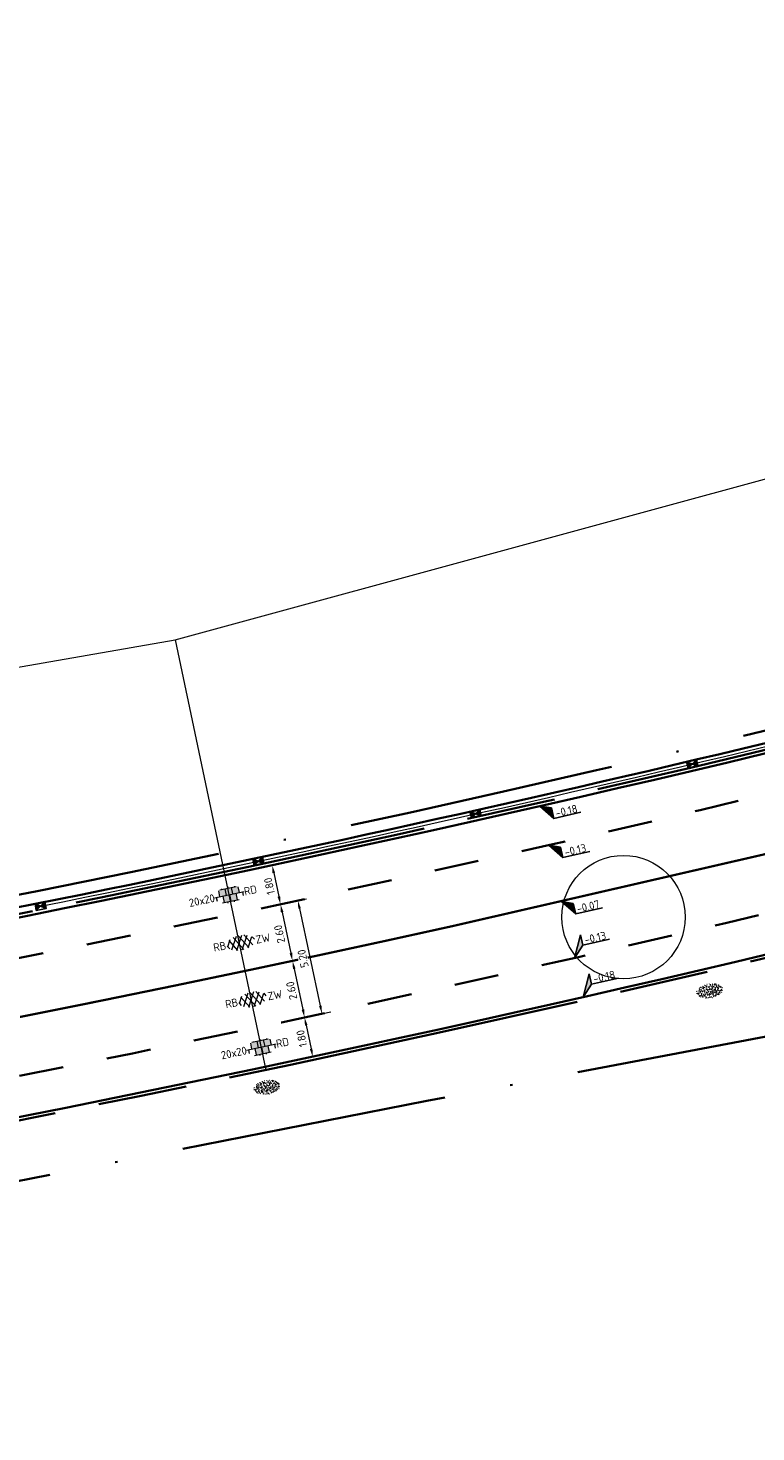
# Model space of a CAD drawing. Header units: metres. Extents: x 0 to 269924, y 0 to 933292.
# Tile 224 of 247: x 135589 to 135622, y 466753 to 466816. Entities that reach past the tile are written whole.
import ezdxf
from ezdxf import colors
from ezdxf.entities.mleader import LeaderData, LeaderLine
from ezdxf.enums import TextEntityAlignment as Align
from ezdxf.math import Vec2, Vec3

# ---------------------------------------------------------------- set-up
doc = ezdxf.new("R2010")
doc.units = ezdxf.units.M
for name, pattern in [('VH-OPSLUITBAND_150X250', [24, 16, -2, 4, -2]), ('VW-1-1_STREEP', [2, 1, -1]), ('XX-HIDDEN', [4, 2, -2]), ('XX-PROJECTGRENS', [18, 12, -3, 0, -3])]:
    doc.linetypes.add(name, pattern=pattern)
for name, color, linetype, lineweight in [('N-CO-VH-MATERIAALGRENS-G', 7, 'XX-HIDDEN', 35), ('N-WE-KG-GRENS_PROJECT-G', 7, 'XX-PROJECTGRENS', 35), ('N-WE-VH-GOOT_BSS-G', 170, 'Continuous', 35), ('N-WE-VH-KANTOPSLUITING_OPSLUITBAND_150X250-G', 150, 'VH-OPSLUITBAND_150X250', 35), ('N-WE-VH-KANTOPSLUITING_VOORKANTBAND-G', 50, 'Continuous', 35), ('N-WE-VH-M', 7, 'Continuous', 18), ('N-WE-VH-VERHARDING-T18', 10, 'Continuous', 18), ('N-WE-VH-VERHARDING_ASFALT-S', 7, 'Continuous', 18), ('N-WE-VH-VERHARDING_TEGEL-S', 7, 'Continuous', 18), ('N-WE-VW-MARKERING_LANGS_STREEP_11_010-G', 7, 'VW-1-1_STREEP', 13), ('N-WE-VW-MARKERING_LANGS_STREEP_DOORGETROKKEN-G', 7, 'Continuous', 13), ('X-XX-AL-HOOGTELABEL-S', 7, 'Continuous', 25)]:
    doc.layers.add(name, color=color, linetype=linetype, lineweight=lineweight)
doc.layers.add('N-WE-GR-GRAS-S', color=7, linetype='Continuous', lineweight=18, true_color=0x00a500)
doc.layers.add('N-WE-RI-HWA_KOLK-S', color=150, linetype='Continuous', lineweight=25, true_color=0x007fff)
doc.layers.add('X-XX-AL-HULPLIJN-G', color=30, linetype='Continuous', lineweight=18, plot=False)
doc.styles.add('NLCS-ISO', font='NLCS-ISO.ttf')
doc.styles.add('NLCS-ISO-M200-T18', font='NLCS-ISO.ttf', dxfattribs={"height": 0.36})
doc.dimstyles.new('NLCS-M200-T18-PIJL_L2_H2', dxfattribs={"dimscale": 0.2, "dimtxt": 2.5, "dimasz": 1.8, "dimexe": 2, "dimexo": 2, "dimgap": 0.7, "dimtad": 1, "dimzin": 0, "dimdsep": 46, "dimtxsty": 'NLCS-ISO-M200-T18', "dimcen": 0, "dimdle": 2, "dimclrd": 256, "dimclre": 256, "dimclrt": 10, "dimazin": 0, "dimtfac": 1, "dimtdec": 3, "dimtofl": 0, "dimtmove": 0, "dimatfit": 3, "dimfxl": 2, "dimfxlon": 1, "dimtfillclr": 256, "dimtolj": 1, "dimtzin": 0, "dimlwd": -1, "dimlwe": -1, "dimarcsym": 0})

# ---------------------------------------------------------------- blocks, each defined once
blk = doc.blocks.new('*U279')
for p, q in [((2.45, 4.81), (0, 0)), ((2.46, 2.41), (2.45, 4.81)), ((0, 0), (2.46, 2.41)), ((8.66, 2.42), (2.46, 2.41))]:
    blk.add_line(p, q)
blk.add_solid([(2.45, 4.81), (0, 0), (2.46, 2.41)])
at = {"style": 'NLCS-ISO'}
blk.add_attdef('...', text='', height=1.8, rotation=0.0982, dxfattribs=at).set_placement((5.56, 2), align=Align.BOTTOM_CENTER)
blk = doc.blocks.new('*U281')
for p, q in [((2.46, -0.97), (0, 0)), ((0, 0), (2.47, -3.37)), ((2.47, -3.37), (2.46, -0.97)), ((8.67, -3.36), (2.47, -3.37))]:
    blk.add_line(p, q)
blk.add_solid([(2.46, -0.97), (0, 0), (2.47, -3.37)])
at = {"style": 'NLCS-ISO'}
blk.add_attdef('...', text='', height=1.8, rotation=0.0982, dxfattribs=at).set_placement((5.57, -3.79), align=Align.BOTTOM_CENTER)
blk = doc.blocks.new('*U282')
for p, q in [((2.46, -1), (0, 0)), ((0, 0), (2.47, -3.4)), ((2.47, -3.4), (2.46, -1)), ((8.67, -3.39), (2.47, -3.4))]:
    blk.add_line(p, q)
blk.add_solid([(2.46, -1), (0, 0), (2.47, -3.4)])
at = {"style": 'NLCS-ISO'}
blk.add_attdef('...', text='', height=1.8, rotation=0.0982, dxfattribs=at).set_placement((5.57, -3.81), align=Align.BOTTOM_CENTER)
blk = doc.blocks.new('SVH-TEGEL_300X300_DIK_LINT_KL-SO')
at = {"true_color": 0xa50000}
h = blk.add_hatch(color=14, dxfattribs=at)
h.dxf.hatch_style = 1
edge = h.paths.add_edge_path()
edge.add_line((-0.75, 1.5), (-1.9, 1.5))
edge.add_ellipse((0, 0), major_axis=(3.39, 0), ratio=0.533267, start_angle=124.0497, end_angle=131.5106)
edge.add_line((-2.25, 1.36), (-2.25, 0))
edge.add_line((-2.25, 0), (-0.75, 0))
edge.add_line((-0.75, 0), (-0.75, 1.5))
h.paths.add_polyline_path([(0.75, 1.5), (-0.75, 1.5), (-0.75, 0), (0.75, 0)])
edge = h.paths.add_edge_path()
edge.add_ellipse((0, 0), major_axis=(3.39, 0), ratio=0.533267, start_angle=48.4894, end_angle=55.9503)
edge.add_line((1.9, 1.5), (0.75, 1.5))
edge.add_line((0.75, 1.5), (0.75, 0))
edge.add_line((0.75, 0), (2.25, 0))
edge.add_line((2.25, 0), (2.25, 1.36))
h.paths.add_polyline_path([(1.5, 0), (0.75, 0), (0, 0), (0, -1.5), (1.5, -1.5)])
h.paths.add_polyline_path([(0, 0), (-0.75, 0), (-1.5, 0), (-1.5, -1.5), (0, -1.5)])
for p, q in [((-2.25, 1.36), (-2.25, 0)), ((-1.9, 1.5), (1.9, 1.5)), ((-1.5, 1.62), (-1.5, 1.5)), ((-0.75, 1.5), (-0.75, 0)), ((0, 1.81), (0, 1.5)), ((0, 0), (0, -1.5)), ((0.75, 1.5), (0.75, 0)), ((1.5, 1.62), (1.5, 1.5)), ((2.25, 1.36), (2.25, 0)), ((-3.39, 0), (3.39, 0)), ((-3, 0), (-3, -0.85)), ((-1.9, -1.5), (1.9, -1.5)), ((-1.5, 0), (-1.5, -1.5)), ((-0.75, -1.5), (-0.75, -1.77)), ((0.75, -1.5), (0.75, -1.77)), ((1.5, 0), (1.5, -1.5)), ((3, 0), (3, -0.85))]:
    blk.add_line(p, q)
at = {"style": 'NLCS-ISO'}
blk.add_attdef('FORMAAT', text='', height=1.8, dxfattribs=at).set_placement((-3.39, 0), align=Align.MIDDLE_RIGHT)
blk.add_attdef('KLEUR', text='', height=1.8, dxfattribs=at).set_placement((3.39, 0), align=Align.MIDDLE_LEFT)
at = {"style": 'NLCS-ISO', "flags": 1}
blk.add_attdef('FUNCTIE', text='', height=1.8, dxfattribs=at).set_placement((0.12, -3.58), align=Align.MIDDLE_CENTER)
blk = doc.blocks.new('SVH-ASFALT_KL-SO')
at = {"ltscale": 0.1}
for p, q in [((-3.32, -0.4), (-2.47, 1.08)), ((-1.25, -1.65), (-2.73, 0.92)), ((-2.51, -1.23), (-0.92, 1.53)), ((0.09, -1.73), (-1.71, 1.38)), ((-1.45, -1.61), (0.37, 1.54)), ((1.26, -1.54), (-0.53, 1.56)), ((-0.24, -1.74), (1.52, 1.29)), ((2.29, -1.09), (0.8, 1.48)), ((1.15, -1.58), (2.49, 0.75)), ((2.91, 0.06), (2.53, 0.71)), ((-2.96, -0.91), (-3.37, -0.2))]:
    blk.add_line(p, q, dxfattribs=at)
at = {"style": 'NLCS-ISO'}
blk.add_attdef('FUNCTIE_VERHARDING', text='', height=1.8, dxfattribs=at).set_placement((-3.62, -0.09), align=Align.MIDDLE_RIGHT)
blk.add_attdef('KLEUR', text='', height=1.8, dxfattribs=at).set_placement((3.17, -0.09), align=Align.MIDDLE_LEFT)
at = {"style": 'NLCS-ISO', "flags": 1}
blk.add_attdef('FUNCTIE', text='', height=1.8, dxfattribs=at).set_placement((0.12, -3.58), align=Align.MIDDLE_CENTER)
blk = doc.blocks.new('*D326')
at = {"layer": 'Defpoints', "color": 0, "transparency": 16777216}
blk.add_point((135600.447, 466778.262), dxfattribs=at)
at = {"layer": 'N-WE-VH-M', "transparency": 16777216}
for p, q in [((135600.447, 466778.262), (135600.056, 466778.178)), ((135600.522, 466777.909), (135600.747, 466776.853)), ((135600.822, 466776.501), (135600.431, 466776.418))]:
    blk.add_line(p, q, dxfattribs=at)
for points in [[(135600.463, 466777.897), (135600.581, 466777.922), (135600.447, 466778.262)], [(135600.688, 466776.841), (135600.806, 466776.866), (135600.822, 466776.501)]]:
    blk.add_solid(points, dxfattribs=at)
at = {"layer": 'N-WE-VH-M', "color": 10, "transparency": 16777216, "insert": (135600.322, 466777.315), "char_height": 0.36, "attachment_point": 5, "rotation": 102.02266, "style": 'NLCS-ISO-M200-T18', "bg_fill": 3, "box_fill_scale": 1.1, "bg_fill_color": 256, "bg_fill_true_color": 13158600, "bg_fill_transparency": 0}
blk.add_mtext('\\A1;1.80', dxfattribs=at)
at = {"layer": 'Defpoints', "color": 0, "transparency": 16777216}
blk.add_point((135600.822, 466776.501), dxfattribs=at)
blk.add_point((135600.822, 466776.501), dxfattribs=at)
blk = doc.blocks.new('*D327')
at = {"layer": 'Defpoints', "color": 0, "transparency": 16777216}
for p in [(135600.822, 466776.501), (135601.364, 466773.958), (135601.364, 466773.958)]:
    blk.add_point(p, dxfattribs=at)
at = {"layer": 'N-WE-VH-M', "transparency": 16777216}
for p, q in [((135600.822, 466776.501), (135600.431, 466776.418)), ((135600.897, 466776.149), (135601.289, 466774.31)), ((135601.364, 466773.958), (135600.972, 466773.875))]:
    blk.add_line(p, q, dxfattribs=at)
for points in [[(135600.838, 466776.136), (135600.956, 466776.161), (135600.822, 466776.501)], [(135601.23, 466774.298), (135601.347, 466774.323), (135601.364, 466773.958)]]:
    blk.add_solid(points, dxfattribs=at)
at = {"layer": 'N-WE-VH-M', "color": 10, "transparency": 16777216, "insert": (135600.78, 466775.163), "char_height": 0.36, "attachment_point": 5, "rotation": 102.02266, "style": 'NLCS-ISO-M200-T18', "bg_fill": 3, "box_fill_scale": 1.1, "bg_fill_color": 256, "bg_fill_true_color": 13158600, "bg_fill_transparency": 0}
blk.add_mtext('\\A1;2.60', dxfattribs=at)
blk = doc.blocks.new('*D328')
at = {"layer": 'Defpoints', "color": 0, "transparency": 16777216}
for p in [(135601.364, 466773.958), (135601.905, 466771.415), (135601.905, 466771.415)]:
    blk.add_point(p, dxfattribs=at)
at = {"layer": 'N-WE-VH-M', "transparency": 16777216}
for p, q in [((135601.364, 466773.958), (135600.972, 466773.875)), ((135601.439, 466773.606), (135601.83, 466771.767)), ((135601.905, 466771.415), (135601.514, 466771.332))]:
    blk.add_line(p, q, dxfattribs=at)
for points in [[(135601.38, 466773.593), (135601.497, 466773.618), (135601.364, 466773.958)], [(135601.772, 466771.755), (135601.889, 466771.78), (135601.905, 466771.415)]]:
    blk.add_solid(points, dxfattribs=at)
at = {"layer": 'N-WE-VH-M', "color": 10, "transparency": 16777216, "insert": (135601.322, 466772.62), "char_height": 0.36, "attachment_point": 5, "rotation": 102.02266, "style": 'NLCS-ISO-M200-T18', "bg_fill": 3, "box_fill_scale": 1.1, "bg_fill_color": 256, "bg_fill_true_color": 13158600, "bg_fill_transparency": 0}
blk.add_mtext('\\A1;2.60', dxfattribs=at)
blk = doc.blocks.new('*D329')
at = {"layer": 'Defpoints', "color": 0, "transparency": 16777216}
blk.add_point((135601.905, 466771.415), dxfattribs=at)
at = {"layer": 'N-WE-VH-M', "transparency": 16777216}
for p, q in [((135601.905, 466771.415), (135601.514, 466771.333)), ((135601.979, 466771.063), (135602.2, 466770.001)), ((135602.273, 466769.649), (135601.882, 466769.567))]:
    blk.add_line(p, q, dxfattribs=at)
for points in [[(135601.92, 466771.05), (135602.037, 466771.075), (135601.905, 466771.415)], [(135602.141, 466769.989), (135602.259, 466770.013), (135602.273, 466769.649)]]:
    blk.add_solid(points, dxfattribs=at)
at = {"layer": 'N-WE-VH-M', "color": 10, "transparency": 16777216, "insert": (135601.776, 466770.467), "char_height": 0.36, "attachment_point": 5, "rotation": 101.77538, "style": 'NLCS-ISO-M200-T18', "bg_fill": 3, "box_fill_scale": 1.1, "bg_fill_color": 256, "bg_fill_true_color": 13158600, "bg_fill_transparency": 0}
blk.add_mtext('\\A1;1.80', dxfattribs=at)
at = {"layer": 'Defpoints', "color": 0, "transparency": 16777216}
blk.add_point((135602.273, 466769.649), dxfattribs=at)
blk.add_point((135602.273, 466769.649), dxfattribs=at)
blk = doc.blocks.new('*D345')
at = {"layer": 'Defpoints', "color": 0, "transparency": 16777216}
for p in [(135600.822, 466776.501), (135601.905, 466771.415), (135602.688, 466771.582)]:
    blk.add_point(p, dxfattribs=at)
at = {"layer": 'N-WE-VH-M', "transparency": 16777216}
for p, q in [((135601.213, 466776.584), (135601.996, 466776.751)), ((135601.68, 466776.316), (135602.613, 466771.934)), ((135602.297, 466771.498), (135603.079, 466771.665))]:
    blk.add_line(p, q, dxfattribs=at)
for points in [[(135601.621, 466776.303), (135601.738, 466776.328), (135601.605, 466776.668)], [(135602.554, 466771.921), (135602.671, 466771.946), (135602.688, 466771.582)]]:
    blk.add_solid(points, dxfattribs=at)
at = {"layer": 'N-WE-VH-M', "color": 10, "transparency": 16777216, "insert": (135601.833, 466774.058), "char_height": 0.36, "attachment_point": 5, "rotation": 102.02266, "style": 'NLCS-ISO-M200-T18', "bg_fill": 3, "box_fill_scale": 1.1, "bg_fill_color": 256, "bg_fill_true_color": 13158600, "bg_fill_transparency": 0}
blk.add_mtext('\\A1;5.20', dxfattribs=at)
blk = doc.blocks.new('N-SRI-KOLK_STRAAT_450X300-SO')
h = blk.add_hatch(color=256)
h.dxf.hatch_style = 1
h.paths.add_polyline_path([(0, 0), (-1.125, 0.75), (-1.125, -0.75)])
h.paths.add_polyline_path([(1.125, -0.75), (1.125, 0.75), (0, 0)])
for p, q in [((-1.125, -0.75), (1.125, 0.75)), ((1.125, -0.75), (-1.125, 0.75))]:
    blk.add_line(p, q)
at = {"flags": 128}
blk.add_lwpolyline([(-1.125, -0.75), (1.125, -0.75), (1.125, 0.75), (-1.125, 0.75)], close=True, dxfattribs=at)
blk = doc.blocks.new('SGR-GRAS_01-SO')
at = {"ltscale": 0.1}
for p, q in [((-1.96, -0.07), (-1.98, 0)), ((-1.93, 0.19), (-1.93, 0.24)), ((-1.89, 0.24), (-1.92, 0.25)), ((-1.67, 0.02), (-1.6, 0.04)), ((-1.6, 0.24), (-1.65, 0.29)), ((-1.53, 0.32), (-1.6, 0.35)), ((-1.45, 0.64), (-1.52, 0.66)), ((-1.52, 0.19), (-1.44, 0.19)), ((-1.47, 0.58), (-1.48, 0.65)), ((-1.43, 0.48), (-1.35, 0.5)), ((-1.36, 0.21), (-1.43, 0.23)), ((-1.42, 0.13), (-1.36, 0.17)), ((-1.38, 0.11), (-1.32, 0.16)), ((-1.37, 0.01), (-1.38, 0.08)), ((-1.33, 0.11), (-1.33, 0.19)), ((-1.3, 0.76), (-1.32, 0.77)), ((-1.28, 0.68), (-1.28, 0.76)), ((-1.17, 0.39), (-1.23, 0.43)), ((-1.17, 0.24), (-1.22, 0.29)), ((-1.15, 0.65), (-1.21, 0.7)), ((-1.11, 0.17), (-1.04, 0.19)), ((-1.03, 0.03), (-1.1, 0.07)), ((-0.94, 0.84), (-1, 0.88)), ((-0.97, 0.51), (-0.92, 0.57)), ((-0.89, 0.5), (-0.97, 0.52)), ((-0.94, 0.19), (-0.87, 0.19)), ((-0.92, 0.42), (-0.86, 0.46)), ((-0.89, 0.81), (-0.82, 0.81)), ((-0.87, 0.66), (-0.89, 0.73)), ((-0.8, 0.06), (-0.88, 0.08)), ((-0.87, 0.62), (-0.8, 0.64)), ((-0.8, 0.47), (-0.87, 0.51)), ((-0.75, 0.24), (-0.8, 0.29)), ((-0.77, 0.09), (-0.79, 0.16)), ((-0.73, 0.65), (-0.78, 0.7)), ((-0.74, 0.03), (-0.73, 0.11)), ((-0.67, 0.11), (-0.73, 0.14)), ((-0.69, 0.61), (-0.68, 0.68)), ((-0.58, 0.92), (-0.64, 0.96)), ((-0.56, 0.92), (-0.51, 0.97)), ((-0.56, 0.32), (-0.48, 0.34)), ((-0.44, 0.55), (-0.51, 0.59)), ((-0.43, 0.78), (-0.5, 0.8)), ((-0.42, 0.71), (-0.36, 0.74)), ((-0.34, 0.35), (-0.41, 0.37)), ((-0.32, 0.24), (-0.38, 0.29)), ((-0.31, 0.19), (-0.37, 0.22)), ((-0.37, 0.19), (-0.29, 0.19)), ((-0.31, 0.65), (-0.36, 0.7)), ((-0.32, 0.81), (-0.24, 0.81)), ((-0.32, 0.77), (-0.24, 0.79)), ((-0.28, 0.73), (-0.29, 0.81)), ((-0.21, 1), (-0.27, 1.03)), ((-0.24, 0.02), (-0.17, 0.04)), ((-0.18, 0.17), (-0.19, 0.24)), ((-0.08, 0.63), (-0.14, 0.67)), ((-0.14, -0.04), (-0.14, 0.03)), ((-0.09, 0.53), (-0.09, 0.6)), ((-0.08, 0.16), (-0.03, 0.21)), ((-0.07, 0.19), (0, 0.23)), ((0.06, 0.27), (-0.01, 0.3)), ((0, 0.47), (0.07, 0.49)), ((0.1, 0.24), (0.05, 0.29)), ((0.13, 0.64), (0.06, 0.66)), ((0.07, 0.99), (0.14, 1.03)), ((0.12, 0.65), (0.07, 0.7)), ((0.22, 0.2), (0.15, 0.22)), ((0.21, 0.19), (0.28, 0.19)), ((0.29, 0.71), (0.22, 0.75)), ((0.24, 0.92), (0.31, 0.94)), ((0.26, 0.81), (0.33, 0.81)), ((0.32, 0.81), (0.3, 0.89)), ((0.31, 0.17), (0.39, 0.19)), ((0.32, 0.57), (0.38, 0.62)), ((0.42, 0.34), (0.36, 0.38)), ((0.42, 0.25), (0.4, 0.32)), ((0.43, 0.48), (0.49, 0.51)), ((0.53, 0.24), (0.47, 0.29)), ((0.54, 0.65), (0.49, 0.7)), ((0.56, -0.02), (0.49, 0.02)), ((0.5, 0.45), (0.51, 0.53)), ((0.59, 0.93), (0.52, 0.94)), ((0.55, 0.62), (0.63, 0.64)), ((0.65, 0.79), (0.58, 0.83)), ((0.68, 0.49), (0.61, 0.51)), ((0.77, 0.05), (0.7, 0.07)), ((0.78, 0.42), (0.72, 0.46)), ((0.78, 0.19), (0.86, 0.19)), ((0.83, 0.81), (0.91, 0.81)), ((0.92, 0.06), (0.85, 0.09)), ((0.87, 0.31), (0.94, 0.33)), ((0.95, 0.24), (0.9, 0.29)), ((0.91, 0.89), (0.91, 0.92)), ((0.97, 0.65), (0.91, 0.7)), ((0.93, 0.76), (0.99, 0.8)), ((1.01, 0.87), (0.95, 0.91)), ((1.01, 0.33), (1, 0.4)), ((1.15, 0.78), (1.08, 0.8)), ((1.15, 0.5), (1.08, 0.54)), ((1.1, 0.38), (1.1, 0.45)), ((1.11, 0.77), (1.18, 0.79)), ((1.24, 0.34), (1.17, 0.36)), ((1.18, 0.01), (1.26, 0.03)), ((1.21, 0.21), (1.26, 0.26)), ((1.28, 0.14), (1.22, 0.17)), ((1.28, 0.25), (1.35, 0.29)), ((1.37, 0.24), (1.32, 0.29)), ((1.39, 0.65), (1.34, 0.7)), ((1.36, 0.19), (1.43, 0.19)), ((1.42, 0.46), (1.5, 0.48)), ((1.51, 0.58), (1.44, 0.62)), ((1.64, 0.21), (1.58, 0.25)), ((1.61, 0.41), (1.59, 0.48)), ((1.69, 0.3), (1.7, 0.37)), ((1.79, 0.19), (1.72, 0.21)), ((1.74, 0.16), (1.81, 0.18)), ((1.8, 0.24), (1.75, 0.29)), ((1.93, 0.19), (1.95, 0.19)), ((-1.92, -0.16), (-1.85, -0.12)), ((-1.82, -0.08), (-1.9, -0.06)), ((-1.76, -0.13), (-1.82, -0.09)), ((-1.78, -0.3), (-1.73, -0.25)), ((-1.62, -0.5), (-1.69, -0.46)), ((-1.63, -0.57), (-1.68, -0.52)), ((-1.61, -0.17), (-1.67, -0.11)), ((-1.57, -0.44), (-1.49, -0.44)), ((-1.54, -0.66), (-1.5, -0.64)), ((-1.4, -0.05), (-1.46, -0.01)), ((-1.38, -0.46), (-1.38, -0.39)), ((-1.35, -0.28), (-1.28, -0.26)), ((-1.27, -0.23), (-1.34, -0.21)), ((-1.26, -0.42), (-1.33, -0.38)), ((-1.27, -0.56), (-1.28, -0.48)), ((-1.21, -0.57), (-1.26, -0.52)), ((-1.18, -0.67), (-1.25, -0.65)), ((-1.19, -0.17), (-1.24, -0.11)), ((-1.13, -0.78), (-1.19, -0.75)), ((-1.06, -0.39), (-1, -0.35)), ((-1.04, -0.58), (-0.97, -0.57)), ((-0.99, -0.44), (-0.92, -0.44)), ((-0.9, -0.34), (-0.96, -0.3)), ((-0.9, -0.65), (-0.84, -0.6)), ((-0.84, -0.94), (-0.85, -0.93)), ((-0.78, -0.57), (-0.84, -0.52)), ((-0.76, -0.7), (-0.83, -0.67)), ((-0.76, -0.17), (-0.82, -0.11)), ((-0.8, -0.13), (-0.73, -0.11)), ((-0.71, -0.38), (-0.79, -0.36)), ((-0.79, -0.54), (-0.78, -0.46)), ((-0.72, -0.89), (-0.65, -0.87)), ((-0.71, -0.9), (-0.64, -0.86)), ((-0.62, -0.82), (-0.7, -0.8)), ((-0.67, -0.48), (-0.69, -0.4)), ((-0.53, -0.26), (-0.6, -0.22)), ((-0.58, -0.99), (-0.59, -0.97)), ((-0.57, -0.1), (-0.5, -0.06)), ((-0.49, -0.25), (-0.44, -0.19)), ((-0.48, -0.44), (-0.41, -0.42)), ((-0.4, -0.63), (-0.46, -0.59)), ((-0.38, -0.98), (-0.43, -0.93)), ((-0.42, -0.44), (-0.34, -0.44)), ((-0.36, -0.57), (-0.41, -0.52)), ((-0.34, -0.17), (-0.39, -0.11)), ((-0.26, -0.99), (-0.33, -0.95)), ((-0.25, -0.09), (-0.32, -0.07)), ((-0.17, -0.18), (-0.24, -0.14)), ((-0.16, -0.53), (-0.23, -0.51)), ((-0.21, -0.61), (-0.15, -0.58)), ((-0.19, -0.62), (-0.19, -0.54)), ((-0.17, -0.74), (-0.1, -0.72)), ((-0.07, -0.97), (-0.14, -0.95)), ((-0.04, -0.55), (-0.1, -0.51)), ((-0.08, -0.4), (-0.09, -0.32)), ((-0.01, -1.01), (0.04, -0.95)), ((0.05, -0.98), (0, -0.93)), ((0.07, -0.57), (0.01, -0.52)), ((0.02, -0.96), (0.01, -0.89)), ((0.08, -0.17), (0.03, -0.11)), ((0.1, -0.91), (0.03, -0.88)), ((0.07, -0.29), (0.14, -0.27)), ((0.19, -0.1), (0.13, -0.06)), ((0.16, -0.44), (0.23, -0.44)), ((0.17, -1.04), (0.22, -1.02)), ((0.31, -0.24), (0.24, -0.22)), ((0.33, -0.47), (0.26, -0.43)), ((0.29, -0.33), (0.35, -0.29)), ((0.4, -0.68), (0.32, -0.66)), ((0.39, -0.6), (0.45, -0.55)), ((0.39, -0.59), (0.46, -0.57)), ((0.4, -0.69), (0.41, -0.62)), ((0.46, -0.83), (0.4, -0.8)), ((0.47, -0.98), (0.42, -0.93)), ((0.49, -0.57), (0.44, -0.52)), ((0.45, -0.12), (0.46, -0.05)), ((0.51, -0.17), (0.45, -0.11)), ((0.52, -0.32), (0.5, -0.24)), ((0.62, -0.88), (0.6, -0.81)), ((0.63, -0.14), (0.7, -0.12)), ((0.69, -0.39), (0.62, -0.35)), ((0.64, -0.84), (0.71, -0.81)), ((0.7, -0.89), (0.77, -0.88)), ((0.73, -0.44), (0.81, -0.44)), ((0.82, -0.76), (0.76, -0.72)), ((0.78, -0.04), (0.85, 0)), ((0.86, -0.39), (0.79, -0.37)), ((0.8, -0.19), (0.85, -0.14)), ((0.86, -0.94), (0.84, -0.93)), ((0.91, -0.57), (0.86, -0.52)), ((0.93, -0.17), (0.88, -0.11)), ((0.95, -0.83), (0.88, -0.81)), ((0.94, -0.44), (1.01, -0.42)), ((1.05, -0.31), (0.99, -0.27)), ((1, -0.77), (1, -0.7)), ((1.05, -0.2), (1.05, -0.12)), ((1.11, -0.24), (1.1, -0.16)), ((1.19, -0.68), (1.12, -0.64)), ((1.14, -0.56), (1.21, -0.52)), ((1.21, -0.8), (1.2, -0.73)), ((1.33, -0.1), (1.26, -0.08)), ((1.26, -0.75), (1.33, -0.73)), ((1.34, -0.57), (1.29, -0.52)), ((1.36, -0.17), (1.3, -0.11)), ((1.31, -0.44), (1.38, -0.44)), ((1.42, -0.23), (1.35, -0.19)), ((1.42, -0.54), (1.35, -0.52)), ((1.55, -0.6), (1.49, -0.56)), ((1.5, -0.29), (1.57, -0.27)), ((1.64, -0.27), (1.65, -0.2)), ((1.64, -0.27), (1.7, -0.23)), ((1.68, -0.55), (1.74, -0.5)), ((1.71, -0.16), (1.69, -0.09)), ((1.78, -0.15), (1.71, -0.11)), ((1.71, -0.52), (1.71, -0.52)), ((1.78, -0.17), (1.73, -0.11)), ((1.88, -0.25), (1.81, -0.23))]:
    blk.add_line(p, q, dxfattribs=at)
at = {"ltscale": 0.1, "style": 'NLCS-ISO'}
blk.add_attdef('TYPE', text='', height=0.5, dxfattribs=at).set_placement((3.47, -0.02), align=Align.MIDDLE_CENTER)

msp = doc.modelspace()

# ---------------------------------------------------------------- linework, layer by layer
at = {"layer": 'N-CO-VH-MATERIAALGRENS-G', "flags": 128}
msp.add_lwpolyline([(135379.44, 466736.988), (135395.569, 466740.229), (135400.074, 466741.075, -0.003741), (135414.839, 466743.735), (135566.391, 466769.869, 0.030327), (135672.254, 466794.812), (135685.535, 466798.804)], format="xyb", dxfattribs=at)
at = {"layer": 'N-WE-VH-GOOT_BSS-G', "flags": 128}
msp.add_lwpolyline([(135585.525, 466775.674, 0.019426), (135653.196, 466791.646)], format="xyb", dxfattribs=at)
at = {"layer": 'N-WE-VH-KANTOPSLUITING_OPSLUITBAND_150X250-G', "flags": 128}
for points in [[(135379.411, 466737.136, 0.034306), (135386.001, 466738.937), (135391.647, 466740.905, -0.037443), (135398.894, 466742.838), (135399.714, 466742.992, -0.003741), (135414.507, 466745.657), (135566.06, 466771.79, 0.030327), (135671.693, 466796.679), (135672.594, 466796.95, 0.070064), (135678.888, 466799.851, -0.070064), (135683.991, 466802.204), (135697.398, 466806.234, -0.070064), (135702.953, 466807.086, 0.070064), (135709.803, 466808.136), (135760.671, 466823.428, -0.017204), (135777.605, 466827.89, 0.044699), (135819.281, 466841.358, -0.010903), (135839.713, 466849.521), (135895.033, 466870.235)], [(135433.075, 466739.624), (135567.606, 466762.823, 0.030327), (135674.313, 466787.964), (135723.314, 466802.695, -0.072339), (135728.965, 466803.536, 0.072339), (135733.279, 466804.177), (135745.729, 466807.92, 0.072339), (135749.681, 466809.763, -0.072339), (135754.859, 466812.179), (135763.291, 466814.713, -0.017204), (135779.62, 466819.016, 0.044699), (135822.841, 466832.983, -0.010903), (135842.904, 466840.999), (135898.224, 466861.713)]]:
    msp.add_lwpolyline(points, format="xyb", dxfattribs=at)
at = {"layer": 'N-WE-VH-KANTOPSLUITING_VOORKANTBAND-G'}
for points in [[(135379.44, 466736.988, 0.034306), (135386.051, 466738.796), (135391.696, 466740.764, -0.037443), (135398.922, 466742.69), (135399.741, 466742.844, -0.003741), (135414.533, 466745.509), (135566.085, 466771.642, 0.030327), (135671.736, 466796.535), (135672.637, 466796.806, 0.070064), (135678.969, 466799.725, -0.070064), (135684.034, 466802.06), (135697.442, 466806.09, -0.070064), (135702.955, 466806.936, 0.070064), (135709.846, 466807.992), (135760.714, 466823.284, -0.017204), (135777.638, 466827.744, 0.044699), (135819.34, 466841.22, -0.010903), (135839.766, 466849.38), (135895.085, 466870.094)], [(135433.049, 466739.772), (135567.581, 466762.97, 0.030327), (135674.27, 466788.108), (135723.271, 466802.839, -0.072339), (135728.965, 466803.686, 0.072339), (135733.236, 466804.321), (135745.685, 466808.063, 0.072339), (135749.598, 466809.889, -0.072339), (135754.816, 466812.322), (135763.247, 466814.857, -0.017204), (135779.586, 466819.162, 0.044699), (135822.782, 466833.121, -0.010903), (135842.852, 466841.139), (135898.171, 466861.853)]]:
    msp.add_lwpolyline(points, format="xyb", dxfattribs=at)
at = {"layer": 'N-WE-VW-MARKERING_LANGS_STREEP_11_010-G', "ltscale": 5, "const_width": 0.1, "flags": 128}
msp.add_lwpolyline([(135599.582, 466773.58, 0.002537), (135608.509, 466775.51)], format="xyb", dxfattribs=at)
at = {"layer": 'N-WE-VW-MARKERING_LANGS_STREEP_DOORGETROKKEN-G', "ltscale": 5, "const_width": 0.1, "flags": 128}
for points in [[(135608.509, 466775.51, 0.012137), (135650.922, 466785.99, 0.012137)], [(135589.107, 466771.437, 0.00297), (135599.582, 466773.58, 0.00297)]]:
    msp.add_lwpolyline(points, format="xyb", dxfattribs=at)
at = {"layer": 'X-XX-AL-HULPLIJN-G'}
for points in [[(135398.959, 466754.644), (135497.573, 466771.233), (135596.09, 466788.39), (135692.572, 466814.681), (135698.382, 466795.357)], [(135596.09, 466788.39), (135600.16, 466769.052)]]:
    msp.add_lwpolyline(points, dxfattribs=at)
at = {"layer": 'X-XX-AL-HULPLIJN-G', "flags": 128}
msp.add_lwpolyline([(135590.032, 466776.414, 0.01815), (135653.242, 466791.503, 0.018457)], format="xyb", dxfattribs=at)
at = {"layer": 'X-XX-AL-HULPLIJN-G'}
msp.add_circle((135616.248, 466775.926), 2.774, dxfattribs=at)

# ---------------------------------------------------------------- block references
at = {"layer": 'N-WE-GR-GRAS-S', "xscale": 0.2999999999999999, "yscale": 0.2999999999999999, "zscale": 0.2999999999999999, "rotation": 10}
for p in [(135620.128, 466772.608), (135600.224, 466768.276)]:
    msp.add_blockref('SGR-GRAS_01-SO', p, dxfattribs=at)
at = {"layer": 'N-WE-RI-HWA_KOLK-S', "xscale": 0.2000000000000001, "yscale": 0.2000000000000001, "zscale": 0.2000000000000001}
for p, rotation in [((135619.341, 466782.808), 13.26579880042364), ((135609.596, 466780.567), 12.62590531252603), ((135599.826, 466778.436), 11.98601182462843), ((135590.032, 466776.414), 11.34611833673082)]:
    msp.add_blockref('N-SRI-KOLK_STRAAT_450X300-SO', p, dxfattribs=dict(at, rotation=rotation))
at = {"layer": 'N-WE-VH-VERHARDING_ASFALT-S'}
ref = msp.add_blockref('SVH-ASFALT_KL-SO', (135599.081, 466774.803), dxfattribs=dict(at, xscale=0.1999999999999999, yscale=0.1999999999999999, zscale=0.1999999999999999, rotation=11.89156569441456))
ref.add_attrib('FUNCTIE_VERHARDING', 'RB', dxfattribs={"layer": '0', "height": 0.36, "rotation": 10.52646, "style": 'NLCS-ISO'}).set_placement((135598.372, 466774.654), align=Align.MIDDLE_RIGHT)
ref.add_attrib('KLEUR', 'ZW', dxfattribs={"layer": '0', "height": 0.36, "rotation": 10.52646, "style": 'NLCS-ISO'}).set_placement((135599.707, 466774.902), align=Align.MIDDLE_LEFT)
ref = msp.add_blockref('SVH-ASFALT_KL-SO', (135599.617, 466772.259), dxfattribs=dict(at, xscale=0.1999999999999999, yscale=0.1999999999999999, zscale=0.1999999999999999, rotation=11.89156569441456))
ref.add_attrib('FUNCTIE_VERHARDING', 'RB', dxfattribs={"layer": '0', "height": 0.36, "rotation": 10.52646, "style": 'NLCS-ISO'}).set_placement((135598.908, 466772.11), align=Align.MIDDLE_RIGHT)
ref.add_attrib('KLEUR', 'ZW', dxfattribs={"layer": '0', "height": 0.36, "rotation": 10.52646, "style": 'NLCS-ISO'}).set_placement((135600.243, 466772.358), align=Align.MIDDLE_LEFT)
at = {"layer": 'X-XX-AL-HOOGTELABEL-S', "xscale": 0.2000000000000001, "yscale": 0.2000000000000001, "zscale": 0.2000000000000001, "rotation": 12.71330395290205}
for name, p, values in [('*U281', (135612.49, 466780.913), {'...': '-0.18'}), ('*U282', (135612.889, 466779.158), {'...': '-0.13'}), ('*U282', (135613.466, 466776.623), {'...': '-0.07'}), ('*U279', (135614.042, 466774.087), {'...': '-0.13'}), ('*U279', (135614.441, 466772.332), {'...': '-0.18'})]:
    msp.add_blockref(name, p, dxfattribs=at).add_auto_attribs(values)

# ---------------------------------------------------------------- leaders
at = {"layer": 'N-WE-VH-VERHARDING-T18'}
ml = msp.add_multileader_mtext('Standard', dxfattribs=at)
ml.set_content('', color=256, style='NLCS-ISO-M200-T18')
ml.set_leader_properties(color=256, linetype='ByLayer', lineweight=-1)
ml.build(insert=Vec2(0, 0))
ml.multileader.update_dxf_attribs({"has_dogleg": 0, "text_left_attachment_type": 5, "text_right_attachment_type": 5, "dogleg_length": 0.36, "arrow_head_size": 0.36})
ctx = ml.context
ctx.base_point, ctx.char_height, ctx.arrow_head_size, ctx.landing_gap_size, ctx.plane_origin = Vec3(135697.392, 466805.766), 0.36, 0.36, 0.18, Vec3(135695.697, 466805.189)
ctx.left_attachment, ctx.right_attachment = 5, 5
notes = []
notes.append((ctx, [(0, (0, 0, 0), (0, 0), (1, 0), 1, [])]))
ctx.mtext.insert, ctx.mtext.rotation, ctx.mtext.flow_direction = Vec3(135697.572, 466806.126), -0.147529, 5
for ctx, leaders in notes:
    for number, flags, end, landing, length, lines in leaders:
        leader = LeaderData()
        leader.index, (leader.has_last_leader_line, leader.has_dogleg_vector, leader.attachment_direction) = number, flags
        leader.last_leader_point, leader.dogleg_vector, leader.dogleg_length = Vec3(end), Vec3(landing), length
        for number, points, colour, breaks in lines:
            line = LeaderLine()
            line.index, line.vertices, line.color, line.breaks = number, Vec3.list(points), colors.encode_raw_color(colour), breaks
            leader.lines.append(line)
        ctx.leaders.append(leader)

# ---------------------------------------------------------------- next in the draw order: dimensions: what is measured, and where the dimension line sits
at = {"layer": 'N-WE-VH-M'}
dim = msp.add_aligned_dim(p1=(135600.447, 466778.262), p2=(135600.822, 466776.501), distance=0, dimstyle='NLCS-M200-T18-PIJL_L2_H2', override={"dimtfill": 1}, dxfattribs=at)
dim.commit()
dim.dimension.update_dxf_attribs({"geometry": '*D326', "text_midpoint": (135600.322, 466777.315)})

# ---------------------------------------------------------------- next in the draw order: block references
at = {"layer": 'N-WE-VH-VERHARDING_TEGEL-S', "xscale": 0.2, "yscale": 0.2, "zscale": 0.2, "rotation": 11.88470834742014}
msp.add_blockref('SVH-TEGEL_300X300_DIK_LINT_KL-SO', (135598.523, 466776.934), dxfattribs=at).add_auto_attribs({'FORMAAT': '20x20', 'KLEUR': 'RD'})

# ---------------------------------------------------------------- next in the draw order: dimensions: what is measured, and where the dimension line sits
at = {"layer": 'N-WE-VH-M'}
dim = msp.add_aligned_dim(p1=(135600.822, 466776.501), p2=(135601.364, 466773.958), distance=0, dimstyle='NLCS-M200-T18-PIJL_L2_H2', override={"dimtfill": 1}, dxfattribs=at)
dim.commit()
dim.dimension.update_dxf_attribs({"geometry": '*D327', "text_midpoint": (135600.78, 466775.163)})

# ---------------------------------------------------------------- next in the draw order: dimensions: what is measured, and where the dimension line sits
dim = msp.add_aligned_dim(p1=(135601.364, 466773.958), p2=(135601.905, 466771.415), distance=0, dimstyle='NLCS-M200-T18-PIJL_L2_H2', override={"dimtfill": 1}, dxfattribs=at)
dim.commit()
dim.dimension.update_dxf_attribs({"geometry": '*D328', "text_midpoint": (135601.322, 466772.62)})

# ---------------------------------------------------------------- next in the draw order: dimensions: what is measured, and where the dimension line sits
dim = msp.add_aligned_dim(p1=(135601.905, 466771.415), p2=(135602.273, 466769.649), distance=0, dimstyle='NLCS-M200-T18-PIJL_L2_H2', override={"dimtfill": 1}, dxfattribs=at)
dim.commit()
dim.dimension.update_dxf_attribs({"geometry": '*D329', "text_midpoint": (135601.776, 466770.467)})

# ---------------------------------------------------------------- next in the draw order: block references
at = {"layer": 'N-WE-VH-VERHARDING_TEGEL-S', "xscale": 0.2, "yscale": 0.2, "zscale": 0.2, "rotation": 11.88470834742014}
msp.add_blockref('SVH-TEGEL_300X300_DIK_LINT_KL-SO', (135599.964, 466770.084), dxfattribs=at).add_auto_attribs({'FORMAAT': '20x20', 'KLEUR': 'RD'})

# ---------------------------------------------------------------- next in the draw order: dimensions: what is measured, and where the dimension line sits
at = {"layer": 'N-WE-VH-M'}
dim = msp.add_linear_dim(base=(135602.688, 466771.582), p1=(135600.822, 466776.501), p2=(135601.905, 466771.415), angle=282.02266, dimstyle='NLCS-M200-T18-PIJL_L2_H2', override={"dimtfill": 1}, dxfattribs=at)
dim.commit()
dim.dimension.update_dxf_attribs({"geometry": '*D345', "text_midpoint": (135602.146, 466774.125), "dimtype": 161})

# ---------------------------------------------------------------- next in the draw order: linework, layer by layer
at = {"layer": 'N-CO-VH-MATERIAALGRENS-G', "flags": 128}
msp.add_lwpolyline([(135419.641, 466739.286), (135567.275, 466764.744, 0.030327), (135673.751, 466789.832), (135732.3, 466807.433)], format="xyb", dxfattribs=at)
at = {"layer": 'N-WE-KG-GRENS_PROJECT-G', "flags": 128}
msp.add_lwpolyline([(133942.152, 466524.013), (133955.533, 466522.507), (133956.145, 466521.626), (133962.811, 466521.355), (133963.543, 466522.67), (133965.054, 466522.563), (133965.551, 466521.193), (133981.5, 466520.334), (133981.565, 466520.896), (133982.028, 466520.86), (133994.134, 466520.33), (133994.151, 466519.671), (134009.067, 466519.478), (134013.911, 466519.512), (134027.732, 466519.636), (134028.693, 466519.554), (134034.796, 466519.611), (134050.86, 466519.659), (134068.501, 466520.152), (134071.254, 466520.237), (134077.26, 466520.692), (134094.041, 466522.635), (134101.385, 466523.282), (134101.428, 466523.91), (134128.995, 466527.092), (134141.938, 466528.627), (134148.421, 466529.392), (134148.476, 466529.087), (134157.108, 466530.24), (134157.762, 466530.339), (134157.953, 466529.076), (134163.706, 466529.946), (134172.69, 466531.055), (134201.838, 466535.069), (134202.197, 466534.878), (134203.304, 466535.042), (134208.161, 466535.722), (134214.682, 466536.673), (134215.15, 466536.846), (134235.766, 466539.754), (134239.587, 466540.449), (134251.117, 466542.218), (134251.536, 466542.09), (134264.479, 466543.833), (134264.487, 466544.317), (134273.56, 466545.641), (134273.608, 466545.287), (134285.679, 466546.863), (134299.118, 466548.971), (134309.192, 466550.345), (134329.805, 466553.659), (134341.526, 466555.206), (134346.97, 466556.112), (134351.977, 466556.025), (134358.949, 466556.887), (134359.186, 466557.313), (134365.426, 466557.917), (134389.225, 466560.758), (134395.395, 466561.519), (134400.633, 466562.019), (134418.638, 466563.907), (134426.404, 466566.343), (134432.472, 466567.14), (134437.532, 466567.422), (134444.848, 466568.25), (134448.277, 466568.388), (134484.594, 466572.762), (134486.539, 466572.966), (134490.599, 466573.546), (134498.499, 466574.536), (134514.318, 466576.701), (134542.397, 466581.367), (134546.702, 466582.122), (134551.593, 466582.441), (134551.871, 466583.179), (134557.906, 466584.406), (134558.276, 466584.115), (134567.36, 466586.004), (134582.717, 466588.715), (134583.108, 466588.972), (134590.444, 466590.398), (134630.038, 466598.271), (134633.264, 466598.923), (134632.087, 466604.993), (134646.051, 466607.537), (134647.414, 466607.429), (134666.972, 466611.405), (134675.342, 466617.463), (134674.819, 466607.593), (134696.995, 466610.537), (134702.172, 466611.327), (134706.525, 466612.071), (134709.085, 466612.323), (134712.087, 466612.776), (134715, 466613.203), (134716.349, 466613.229), (134723.364, 466613.968), (134738.981, 466616.639), (134746.062, 466617.28), (134746.09, 466616.641), (134760.121, 466618.861), (134759.993, 466619.829), (134768.446, 466621.137), (134784.615, 466623.738), (134787.541, 466625.072), (134796.772, 466626.479), (134796.899, 466625.715), (134813.878, 466628.545), (134820.226, 466629.584), (134847.68, 466634.234), (134881.79, 466639.204), (134881.926, 466639.532), (134884.43, 466640.009), (134893.797, 466641.711), (134903.085, 466643.328), (134904.138, 466643.527), (134920.265, 466646.374), (134921.332, 466646.578), (134937.367, 466649.518), (134938.501, 466649.708), (134961.555, 466654.096), (134967.764, 466655.262), (134974.722, 466656.563), (134984.23, 466658.491), (134992.023, 466659.998), (134995.809, 466660.766), (135000.442, 466661.693), (135009.695, 466663.648), (135010.659, 466663.869), (135018.832, 466665.618), (135021.92, 466666.314), (135034.093, 466668.943), (135034.161, 466668.769), (135043.8, 466670.832), (135059.084, 466674.02), (135068.771, 466676.078), (135083.089, 466679.034), (135091.902, 466680.993), (135097.488, 466682.166), (135104.831, 466683.651), (135116.534, 466686.231), (135119.892, 466686.792), (135126.3, 466688.013), (135127.347, 466688.196), (135130.448, 466688.891), (135135.602, 466689.887), (135140.19, 466691.518), (135166.592, 466696.94), (135182.368, 466700.724), (135201.902, 466704.748), (135203.941, 466705.082), (135209.867, 466705.957), (135217.801, 466707.782), (135228.821, 466709.933), (135242.391, 466712.598), (135277.698, 466719.723), (135279.457, 466720.111), (135279.55, 466721.578), (135288.178, 466723.073), (135350.963, 466735.305), (135501.986, 466763.685), (135501.162, 466761.839), (135525.132, 466766.833), (135533.639, 466768.672), (135569.042, 466775.188), (135582.767, 466777.378), (135584.022, 466777.634), (135585.675, 466776.264, 0.01918), (135652.451, 466792.01), (135652.891, 466793.457), (135660.981, 466795.919), (135661.574, 466796.074), (135664.481, 466796.836), (135665.946, 466796.651), (135673.558, 466799.328), (135680.977, 466801.739), (135687.276, 466804.201), (135692.547, 466806.295), (135705.432, 466809.743), (135712.094, 466810.706), (135728.145, 466817.035), (135760.285, 466825.832), (135773.458, 466829.179), (135789.116, 466834.08), (135813.029, 466842.892), (135823.352, 466846.718), (135839.426, 466852.91), (135860.96, 466860.89), (135867.928, 466863.26), (135895.199, 466872.784), (135899.312, 466861.8), (135873.359, 466852.082), (135873.188, 466848.843), (135867.814, 466846.669), (135856.104, 466842.036), (135847.253, 466838.505), (135830.033, 466832.514), (135818.854, 466828.652), (135812.865, 466826.949), (135808.959, 466825.804), (135805.053, 466824.658), (135770.731, 466814.307), (135766.971, 466812.016), (135761.879, 466808.079), (135757.591, 466807.133), (135743.839, 466803.566), (135724.075, 466798.35), (135721.275, 466798.229), (135720.422, 466801.401), (135715.133, 466799.834), (135698.553, 466794.754), (135698.279, 466793.693), (135686.038, 466790.352), (135686.038, 466789.248), (135686.038, 466787.562), (135681.985, 466786.092), (135677.719, 466785.319), (135623.458, 466770.711), (135607.41, 466767.662), (135584.355, 466763.142), (135577.091, 466761.475), (135570.47, 466760.803), (135524.714, 466753.103), (135522.642, 466752.878), (135515.666, 466751.661), (135498.388, 466748.218), (135460.498, 466741.759), (135438.515, 466737.953), (135402.134, 466731.048), (135401.842, 466732.671), (135396.111, 466731.637), (135390.927, 466730.659), (135374.008, 466727.423), (135342.463, 466720.896), (135337.831, 466720.249), (135332.781, 466719.412), (135316.41, 466716.549), (135312.764, 466716.512), (135301.04, 466714.003), (135296.667, 466713.077), (135288.078, 466711.338), (135288.031, 466710.414), (135288.066, 466708.643), (135283.612, 466707.738), (135244.114, 466700.084), (135242.59, 466702.114), (135218.779, 466697.088), (135216.4, 466696.736), (135207.126, 466694.996), (135197.842, 466693.22), (135196.987, 466690.777), (135188.214, 466689.009), (135186.218, 466690.919), (135157.953, 466685.339), (135157.545, 466682.623), (135152.388, 466681.564), (135151.517, 466683.806), (135135.729, 466680.62), (135134.464, 466677.149), (135128.184, 466675.854), (135125.788, 466678.571), (135109.606, 466675.114), (135107.871, 466673.543), (135107.871, 466672.134), (135099.469, 466670.442), (135080.265, 466666.625), (135079.406, 466666.151), (135069.61, 466664.202), (135057.638, 466661.759), (135035.803, 466657.155), (135033.723, 466658.689), (135013.618, 466654.679), (135014.198, 466652.086), (135012.612, 466651.731), (135012.176, 466654.16), (134999.525, 466651.581), (134981.058, 466648.065), (134978.74, 466647.609), (134978.586, 466647.723), (134973.29, 466646.777), (134967.912, 466645.754), (134966.071, 466645.409), (134952.75, 466642.776), (134952.592, 466643.577), (134951.246, 466643.315), (134944.955, 466642.097), (134940.872, 466641.345), (134939.907, 466640.789), (134925.329, 466637.906), (134925.171, 466637.877), (134925.333, 466636.966), (134925.553, 466635.733), (134922.159, 466635.157), (134921.983, 466636.201), (134920.712, 466635.973), (134906.644, 466633.431), (134906.509, 466633.768), (134899.927, 466632.517), (134896.041, 466630.574), (134862.297, 466626.202), (134861.423, 466623.924), (134854.723, 466622.819), (134853.222, 466624.597), (134834.721, 466621.381), (134818.755, 466618.638), (134803.128, 466616.182), (134801.097, 466614.744), (134787.48, 466613.242), (134768.983, 466610.888), (134755.14, 466609.258), (134754.957, 466609.237), (134754.786, 466610.217), (134731.872, 466606.359), (134713.4, 466603.055), (134699.607, 466600.717), (134685.428, 466598.156), (134675.878, 466596.194), (134672.276, 466595.656), (134668.91, 466595.016), (134645.926, 466591.058), (134638.577, 466590.001), (134611.474, 466584.899), (134601.717, 466583.131), (134600.6, 466582.901), (134592.762, 466581.44), (134575.118, 466578.109), (134569.726, 466577.127), (134558.057, 466574.923), (134547.369, 466573.132), (134538.23, 466571.522), (134531.355, 466570.551), (134524.272, 466569.346), (134519.026, 466568.326), (134515.39, 466567.719), (134505.384, 466563.341), (134500.986, 466562.643), (134495.881, 466561.909), (134495.823, 466562.312), (134492.204, 466563.642), (134484.398, 466562.518), (134478.905, 466561.786), (134469.843, 466560.533), (134464.536, 466559.742), (134456.919, 466558.745), (134448.033, 466557.687), (134433.208, 466556.61), (134412.104, 466554.577), (134407.553, 466554.101), (134387.467, 466551.741), (134381.785, 466550.955), (134364.962, 466548.659), (134360.191, 466548.481), (134354.944, 466547.628), (134324.113, 466542.837), (134319.685, 466541.923), (134312.466, 466540.844), (134307.061, 466539.9), (134305.527, 466540.739), (134283.993, 466537.831), (134278.004, 466536.268), (134260.392, 466533.941), (134253.899, 466532.65), (134244.867, 466531.618), (134227.961, 466528.835), (134196.876, 466524.748), (134191.294, 466524.652), (134189.441, 466519.487), (134180.543, 466523.251), (134138.079, 466517.961), (134135.279, 466517.668), (134120.646, 466515.791), (134115.858, 466514.998), (134094.415, 466512.788), (134094.483, 466512.133), (134077.905, 466510.692), (134056.132, 466509.19), (134043.898, 466509.02), (134033.049, 466509.242), (134023.923, 466509.529), (134011.048, 466510.262), (134011.12, 466510.989), (133978.031, 466511.971), (133977.492, 466511.386), (133976.525, 466511.415), (133970.93, 466511.61), (133940.859, 466512.853), (133936.339, 466513.04), (133926.354, 466513.566), (133918.767, 466513.929), (133914.845, 466514.016), (133909.555, 466514.279), (133907.78, 466514.373), (133898.183, 466514.701), (133889.291, 466514.99), (133877.411, 466515.387), (133865.169, 466516.189), (133858.598, 466516.511), (133853.557, 466516.784), (133840.824, 466517.534), (133833.647, 466517.757), (133833.706, 466517.421), (133832.853, 466517.458), (133826.979, 466517.575), (133808.076, 466518.296), (133803.308, 466518.179), (133802.56, 466518.555), (133780.072, 466520.153), (133779.6, 466519.291), (133774.066, 466519.538), (133773.735, 466520.559), (133740.527, 466522.642), (133713.376, 466524.159), (133705.703, 466524.636), (133705.709, 466526.266), (133685.059, 466527.583), (133660.563, 466529.253), (133639.129, 466529.346), (133622.453, 466530.286), (133616.388, 466530.543), (133614.494, 466530.624), (133604.393, 466531.597), (133597.464, 466531.465), (133574.3, 466531.955), (133566.695, 466531.543), (133561.32, 466531.616), (133554.142, 466531.627), (133545.309, 466531.719), (133535.509, 466531.795), (133530.483, 466531.897), (133499.098, 466532.845), (133498.91, 466530.624), (133497.604, 466522.359), (133448.566, 466524.379), (133448.421, 466522.59), (133414.567, 466524.034), (133414.497, 466533.241), (133401.904, 466533.723), (133353.812, 466535.745), (133352.26, 466536.139), (133333.107, 466536.524), (133333.343, 466545.829), (133369.152, 466544.714), (133381.325, 466544.396), (133400.699, 466543.637), (133404.005, 466543.551), (133435.456, 466542.61), (133435.456, 466542.277), (133451.526, 466541.628), (133467.883, 466541.235), (133477.659, 466542.034), (133509.103, 466541.442), (133515.138, 466541.284), (133519.939, 466540.992), (133525.525, 466540.798), (133532.518, 466540.097), (133548.147, 466539.778), (133548.297, 466540.601), (133555.22, 466540.722), (133564.265, 466540.558), (133565.06, 466540.188), (133570.074, 466540.025), (133574.07, 466539.875), (133576.623, 466539.795), (133577.163, 466540.007), (133601.21, 466539.677), (133602.809, 466541.635), (133610.483, 466541.448), (133611.878, 466539.353), (133618.8, 466539.154), (133622.331, 466538.943), (133622.362, 466539.485), (133627.247, 466539.274), (133627.305, 466538.709), (133642.487, 466537.733), (133654.92, 466537.235), (133674.71, 466536.649), (133674.766, 466536.962), (133682.638, 466536.639), (133685.084, 466535.631), (133701.924, 466534.36), (133703.6, 466534.856), (133708.504, 466534.396), (133731.895, 466532.391), (133737.992, 466531.942), (133749.854, 466530.901), (133752.15, 466530.77), (133756.921, 466530.655), (133767.535, 466530.109), (133779.853, 466530.016), (133787.77, 466529.934), (133810.905, 466528.967), (133832.384, 466528.238), (133837.192, 466527.837), (133897.841, 466525.036)], format="xyb", close=True, dxfattribs=at)

doc.saveas('drawing.dxf')
